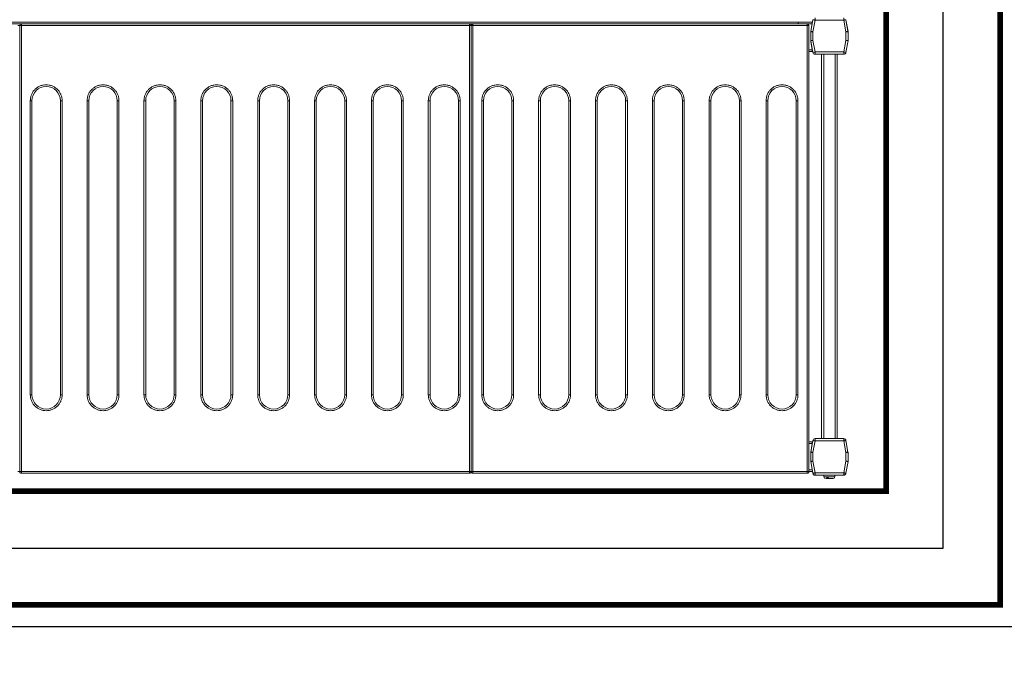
# Model space of a CAD drawing. Header units: centimetres. Extents: x 4120 to 19220, y -7417 to 180.
# Tile 98 of 223: x 11682 to 11769, y -4673 to -4615. Entities that reach past the tile are written whole.
import ezdxf

# ---------------------------------------------------------------- set-up
doc = ezdxf.new("R2010")
doc.units = ezdxf.units.CM
doc.layers.add('A_Wyposażenie', color=8, linetype='Continuous')
doc.layers.add('A_Ściany', color=2, linetype='Continuous')
doc.linetypes.add('BATTING', pattern='A,0.0001,-0.1,[134,ltypeshp.shx,S=0.1,R=0,X=-0.1,Y=0],-0.2,[134,ltypeshp.shx,S=0.1,R=180,X=0.1,Y=0],-0.1', length=0.4001)

# ---------------------------------------------------------------- blocks, each defined once
blk = doc.blocks.new('wyposażenie blok')
at = {"layer": 'A_Wyposażenie', "color": 8, "lineweight": 15}
for p, q in [((286.05, -665.349), (432.95, -665.349)), ((286.05, -665.498), (432.95, -665.498)), ((364.5, -665.659), (364.35, -665.659)), ((364.5, -665.659), (364.5, -704.858)), ((364.65, -665.659), (364.5, -665.659)), ((404.05, -665.508), (364.65, -665.508)), ((364.65, -665.552), (364.65, -665.508)), ((364.65, -665.659), (364.65, -665.552)), ((404.05, -665.659), (364.65, -665.659)), ((364.65, -665.659), (364.65, -704.858)), ((404.05, -665.508), (404.05, -665.552)), ((404.05, -665.552), (404.05, -665.659)), ((404.2, -665.659), (404.05, -665.659)), ((404.05, -704.858), (404.05, -665.659)), ((404.35, -665.659), (404.2, -665.659)), ((404.2, -704.858), (404.2, -665.659)), ((433.75, -665.508), (404.35, -665.508)), ((404.35, -665.552), (404.35, -665.508)), ((404.35, -665.659), (404.35, -665.552)), ((433.75, -665.659), (404.35, -665.659)), ((404.35, -665.659), (404.35, -704.858)), ((432.95, -665.349), (434.196, -665.349)), ((432.95, -665.498), (432.95, -665.349)), ((432.95, -665.498), (434.169, -665.498)), ((432.95, -665.508), (432.95, -665.498)), ((433.75, -665.508), (433.75, -665.552)), ((433.75, -665.552), (433.75, -665.659)), ((433.9, -665.659), (433.75, -665.659)), ((433.75, -704.858), (433.75, -665.659)), ((433.9, -704.858), (433.9, -665.659)), ((434.233, -665.139), (434.053, -666.156)), ((434.43, -665.173), (434.25, -666.191)), ((434.43, -664.974), (434.43, -665.173)), ((436.954, -665.173), (434.43, -665.173)), ((436.954, -665.173), (436.954, -664.974)), ((437.133, -666.191), (436.954, -665.173)), ((437.151, -665.139), (437.333, -666.174)), ((437.33, -666.156), (437.151, -665.139)), ((434.05, -666.174), (434.053, -666.156)), ((434.05, -666.191), (434.05, -666.174)), ((434.25, -666.191), (434.05, -666.191)), ((434.05, -666.191), (434.05, -666.973)), ((434.25, -666.191), (434.25, -666.956)), ((437.333, -666.191), (437.133, -666.191)), ((437.133, -666.956), (437.133, -666.191)), ((437.333, -666.174), (437.333, -666.973)), ((437.333, -666.973), (437.333, -666.191)), ((434.05, -666.973), (434.233, -668.008)), ((434.05, -667.048), (434.05, -666.973)), ((434.182, -667.798), (434.05, -667.048)), ((434.25, -666.956), (434.43, -667.973)), ((436.954, -667.973), (437.133, -666.956)), ((437.333, -666.973), (437.151, -668.008)), ((437.151, -668.008), (437.333, -666.973)), ((433.9, -667.798), (434.182, -667.798)), ((433.9, -667.948), (434.209, -667.948)), ((434.43, -667.973), (434.43, -668.174)), ((434.43, -667.973), (436.954, -667.973)), ((434.43, -668.174), (436.954, -668.174)), ((434.992, -701.965), (434.992, -668.174)), ((435.192, -701.965), (435.192, -668.174)), ((436.192, -701.965), (436.192, -668.174)), ((436.392, -701.965), (436.392, -668.174)), ((436.954, -668.174), (436.954, -667.973)), ((365.43, -672.258), (365.58, -672.258)), ((365.43, -698.109), (365.43, -672.258)), ((365.58, -698.109), (365.58, -672.258)), ((368.23, -672.258), (368.08, -672.258)), ((368.08, -672.258), (368.08, -698.109)), ((368.23, -672.258), (368.23, -698.109)), ((370.43, -672.258), (370.58, -672.258)), ((370.43, -698.109), (370.43, -672.258)), ((370.58, -698.109), (370.58, -672.258)), ((373.23, -672.258), (373.08, -672.258)), ((373.08, -672.258), (373.08, -698.109)), ((373.23, -672.258), (373.23, -698.109)), ((375.43, -672.258), (375.58, -672.258)), ((375.43, -698.109), (375.43, -672.258)), ((375.58, -698.109), (375.58, -672.258)), ((378.23, -672.258), (378.08, -672.258)), ((378.08, -672.258), (378.08, -698.109)), ((378.23, -672.258), (378.23, -698.109)), ((380.43, -672.258), (380.58, -672.258)), ((380.43, -698.109), (380.43, -672.258)), ((380.58, -698.109), (380.58, -672.258)), ((383.23, -672.258), (383.08, -672.258)), ((383.08, -672.258), (383.08, -698.109)), ((383.23, -672.258), (383.23, -698.109)), ((385.43, -672.258), (385.58, -672.258)), ((385.43, -698.109), (385.43, -672.258)), ((385.58, -698.109), (385.58, -672.258)), ((388.23, -672.258), (388.08, -672.258)), ((388.08, -672.258), (388.08, -698.109)), ((388.23, -672.258), (388.23, -698.109)), ((390.43, -672.258), (390.58, -672.258)), ((390.43, -698.109), (390.43, -672.258)), ((390.58, -698.109), (390.58, -672.258)), ((393.23, -672.258), (393.08, -672.258)), ((393.08, -672.258), (393.08, -698.109)), ((393.23, -672.258), (393.23, -698.109)), ((395.43, -672.258), (395.58, -672.258)), ((395.43, -698.109), (395.43, -672.258)), ((395.58, -698.109), (395.58, -672.258)), ((398.23, -672.258), (398.08, -672.258)), ((398.08, -672.258), (398.08, -698.109)), ((398.23, -672.258), (398.23, -698.109)), ((400.43, -672.258), (400.58, -672.258)), ((400.43, -698.109), (400.43, -672.258)), ((400.58, -698.109), (400.58, -672.258)), ((403.23, -672.258), (403.08, -672.258)), ((403.08, -672.258), (403.08, -698.109)), ((403.23, -672.258), (403.23, -698.109)), ((405.13, -672.258), (405.28, -672.258)), ((405.13, -698.109), (405.13, -672.258)), ((405.28, -698.109), (405.28, -672.258)), ((407.93, -672.258), (407.78, -672.258)), ((407.78, -672.258), (407.78, -698.109)), ((407.93, -672.258), (407.93, -698.109)), ((410.13, -672.258), (410.28, -672.258)), ((410.13, -698.109), (410.13, -672.258)), ((410.28, -698.109), (410.28, -672.258)), ((412.93, -672.258), (412.78, -672.258)), ((412.78, -672.258), (412.78, -698.109)), ((412.93, -672.258), (412.93, -698.109)), ((415.13, -672.258), (415.28, -672.258)), ((415.13, -698.109), (415.13, -672.258)), ((415.28, -698.109), (415.28, -672.258)), ((417.93, -672.258), (417.78, -672.258)), ((417.78, -672.258), (417.78, -698.109)), ((417.93, -672.258), (417.93, -698.109)), ((420.13, -672.258), (420.28, -672.258)), ((420.13, -698.109), (420.13, -672.258)), ((420.28, -698.109), (420.28, -672.258)), ((422.93, -672.258), (422.78, -672.258)), ((422.78, -672.258), (422.78, -698.109)), ((422.93, -672.258), (422.93, -698.109)), ((425.13, -672.258), (425.28, -672.258)), ((425.13, -698.109), (425.13, -672.258)), ((425.28, -698.109), (425.28, -672.258)), ((427.93, -672.258), (427.78, -672.258)), ((427.78, -672.258), (427.78, -698.109)), ((427.93, -672.258), (427.93, -698.109)), ((430.13, -672.258), (430.28, -672.258)), ((430.13, -698.109), (430.13, -672.258)), ((430.28, -698.109), (430.28, -672.258)), ((432.93, -672.258), (432.78, -672.258)), ((432.78, -672.258), (432.78, -698.109)), ((432.93, -672.258), (432.93, -698.109)), ((365.58, -698.109), (365.43, -698.109)), ((368.23, -698.109), (368.08, -698.109)), ((370.58, -698.109), (370.43, -698.109)), ((373.23, -698.109), (373.08, -698.109)), ((375.58, -698.109), (375.43, -698.109)), ((378.23, -698.109), (378.08, -698.109)), ((380.58, -698.109), (380.43, -698.109)), ((383.23, -698.109), (383.08, -698.109)), ((385.58, -698.109), (385.43, -698.109)), ((388.23, -698.109), (388.08, -698.109)), ((390.58, -698.109), (390.43, -698.109)), ((393.23, -698.109), (393.08, -698.109)), ((395.58, -698.109), (395.43, -698.109)), ((398.23, -698.109), (398.08, -698.109)), ((400.58, -698.109), (400.43, -698.109)), ((403.23, -698.109), (403.08, -698.109)), ((405.28, -698.109), (405.13, -698.109)), ((407.93, -698.109), (407.78, -698.109)), ((410.28, -698.109), (410.13, -698.109)), ((412.93, -698.109), (412.78, -698.109)), ((415.28, -698.109), (415.13, -698.109)), ((417.93, -698.109), (417.78, -698.109)), ((420.28, -698.109), (420.13, -698.109)), ((422.93, -698.109), (422.78, -698.109)), ((425.28, -698.109), (425.13, -698.109)), ((427.93, -698.109), (427.78, -698.109)), ((430.28, -698.109), (430.13, -698.109)), ((432.93, -698.109), (432.78, -698.109)), ((436.954, -701.965), (434.43, -701.965)), ((434.43, -701.965), (434.43, -702.165)), ((436.954, -702.165), (436.954, -701.965)), ((433.9, -702.248), (434.209, -702.248)), ((433.9, -702.398), (434.182, -702.398)), ((434.05, -703.148), (434.182, -702.398)), ((434.233, -702.13), (434.053, -703.148)), ((434.43, -702.165), (434.25, -703.182)), ((436.954, -702.165), (434.43, -702.165)), ((437.133, -703.182), (436.954, -702.165)), ((437.33, -703.148), (437.151, -702.13)), ((434.05, -703.173), (434.05, -703.148)), ((434.051, -703.172), (434.05, -703.173)), ((434.05, -703.173), (434.05, -703.182)), ((434.05, -703.182), (434.05, -703.965)), ((434.25, -703.182), (434.05, -703.182)), ((434.25, -703.182), (434.25, -703.947)), ((437.133, -703.947), (437.133, -703.182)), ((437.333, -703.182), (437.133, -703.182)), ((437.333, -703.173), (437.333, -703.172)), ((437.333, -703.973), (437.333, -703.173)), ((437.333, -703.965), (437.333, -703.182)), ((433.9, -704.698), (434.178, -704.698)), ((434.05, -703.965), (434.05, -703.973)), ((434.05, -703.965), (434.233, -704.999)), ((434.05, -703.973), (434.233, -705.008)), ((434.25, -703.947), (434.43, -704.965)), ((436.954, -704.965), (437.133, -703.947)), ((437.151, -704.999), (437.333, -703.965)), ((437.151, -705.008), (437.333, -703.973)), ((364.35, -704.858), (364.5, -704.858)), ((364.5, -704.858), (364.65, -704.858)), ((364.65, -704.858), (364.65, -705.006)), ((364.65, -704.858), (404.05, -704.858)), ((364.65, -705.006), (364.65, -705.008)), ((364.65, -705.008), (404.05, -705.008)), ((404.05, -705.006), (404.05, -704.858)), ((404.05, -704.858), (404.2, -704.858)), ((404.05, -705.008), (404.05, -705.006)), ((404.2, -704.858), (404.35, -704.858)), ((404.35, -704.858), (404.35, -705.006)), ((404.35, -704.858), (433.75, -704.858)), ((404.35, -705.006), (404.35, -705.008)), ((404.35, -705.008), (433.75, -705.008)), ((433.75, -705.006), (433.75, -704.858)), ((433.75, -704.858), (433.9, -704.858)), ((433.75, -705.008), (433.75, -705.006)), ((433.9, -704.848), (434.205, -704.848)), ((434.43, -704.965), (434.43, -705.165)), ((434.43, -704.965), (436.954, -704.965)), ((434.43, -705.165), (436.954, -705.165)), ((434.43, -705.173), (436.954, -705.173)), ((435.217, -705.173), (435.217, -705.323)), ((435.217, -705.323), (436.167, -705.323)), ((435.458, -705.353), (435.569, -705.353)), ((435.608, -705.473), (435.514, -705.473)), ((436.167, -705.323), (436.167, -705.173)), ((436.954, -705.165), (436.954, -704.965))]:
    blk.add_line(p, q, dxfattribs=at)
at = {"layer": 'A_Wyposażenie', "color": 8, "const_width": 0.5}
blk.add_lwpolyline([(395.7, -526.58), (395.7, -516.58), (450.7, -516.58), (450.7, -716.58), (270.7, -716.58), (270.7, -516.58), (325.7, -516.58), (325.7, -526.58), (280.7, -526.58), (280.7, -706.58), (440.7, -706.58), (440.7, -526.58)], close=True, dxfattribs=at)
at = {"layer": 'A_Wyposażenie', "color": 8, "linetype": 'BATTING', "ltscale": 12}
blk.add_lwpolyline([(325.7, -521.58), (275.7, -521.58), (275.7, -711.58), (445.7, -711.58), (445.7, -521.58), (395.7, -521.58)], dxfattribs=at)
at = {"layer": 'A_Wyposażenie', "color": 8, "lineweight": 15, "flags": 128}
for points in [[(434.43, -665.173), (434.391, -665.167), (434.354, -665.16), (434.32, -665.154), (434.29, -665.149), (434.266, -665.145), (434.248, -665.141), (434.236, -665.139), (434.233, -665.139)], [(437.151, -665.139), (437.147, -665.139), (437.136, -665.141), (437.118, -665.145), (437.093, -665.149), (437.063, -665.154), (437.029, -665.16), (436.992, -665.167), (436.954, -665.173)], [(434.053, -666.156), (434.057, -666.157), (434.068, -666.159), (434.086, -666.162), (434.111, -666.166), (434.141, -666.172), (434.175, -666.178), (434.212, -666.184), (434.25, -666.191)], [(437.133, -666.191), (437.172, -666.184), (437.209, -666.178), (437.243, -666.172), (437.273, -666.166), (437.297, -666.162), (437.315, -666.159), (437.327, -666.157), (437.33, -666.156)], [(434.25, -666.956), (434.211, -666.959), (434.174, -666.963), (434.139, -666.966), (434.109, -666.968), (434.084, -666.971), (434.065, -666.972), (434.054, -666.973), (434.05, -666.973)], [(437.333, -666.973), (437.33, -666.973), (437.321, -666.972), (437.307, -666.971), (437.287, -666.969), (437.262, -666.967), (437.233, -666.965), (437.202, -666.962), (437.168, -666.959), (437.133, -666.956)], [(434.209, -667.948), (434.208, -667.946), (434.207, -667.937), (434.204, -667.923), (434.201, -667.905), (434.197, -667.882), (434.193, -667.856), (434.188, -667.828), (434.182, -667.798)], [(434.233, -668.008), (434.236, -668.008), (434.248, -668.006), (434.266, -668.002), (434.29, -667.998), (434.32, -667.993), (434.354, -667.987), (434.391, -667.98), (434.43, -667.973)], [(436.954, -667.973), (436.992, -667.98), (437.029, -667.987), (437.063, -667.993), (437.093, -667.998), (437.118, -668.002), (437.136, -668.006), (437.147, -668.008), (437.151, -668.008)], [(434.182, -702.398), (434.188, -702.369), (434.193, -702.341), (434.197, -702.315), (434.201, -702.292), (434.204, -702.274), (434.207, -702.26), (434.208, -702.251), (434.209, -702.248)], [(434.43, -702.165), (434.391, -702.158), (434.354, -702.151), (434.32, -702.145), (434.29, -702.14), (434.266, -702.136), (434.248, -702.133), (434.236, -702.131), (434.233, -702.13)], [(437.151, -702.13), (437.147, -702.131), (437.136, -702.133), (437.118, -702.136), (437.093, -702.14), (437.063, -702.145), (437.029, -702.151), (436.992, -702.158), (436.954, -702.165)], [(434.053, -703.148), (434.057, -703.148), (434.068, -703.15), (434.086, -703.153), (434.111, -703.158), (434.141, -703.163), (434.175, -703.169), (434.212, -703.175), (434.25, -703.182)], [(437.133, -703.182), (437.172, -703.175), (437.209, -703.169), (437.243, -703.163), (437.273, -703.158), (437.297, -703.153), (437.315, -703.15), (437.327, -703.148), (437.33, -703.148)], [(434.25, -703.947), (434.211, -703.951), (434.174, -703.954), (434.139, -703.957), (434.109, -703.96), (434.084, -703.962), (434.065, -703.963), (434.054, -703.964), (434.05, -703.965)], [(437.333, -703.965), (437.33, -703.964), (437.321, -703.964), (437.307, -703.962), (437.287, -703.961), (437.262, -703.959), (437.233, -703.956), (437.202, -703.953), (437.168, -703.95), (437.133, -703.947)], [(434.233, -704.999), (434.236, -704.999), (434.248, -704.997), (434.266, -704.994), (434.29, -704.989), (434.32, -704.984), (434.354, -704.978), (434.391, -704.972), (434.43, -704.965)], [(436.954, -704.965), (436.992, -704.972), (437.029, -704.978), (437.063, -704.984), (437.093, -704.989), (437.118, -704.994), (437.136, -704.997), (437.147, -704.999), (437.151, -704.999)]]:
    blk.add_lwpolyline(points, dxfattribs=at)
at = {"layer": 'A_Wyposażenie', "color": 8, "lineweight": 15}
for centre, radius, start, end in [((364.65, -665.659), 0.15, 90, 180), ((404.05, -665.659), 0.15, 0, 90), ((404.35, -665.659), 0.15, 90, 180), ((433.75, -665.659), 0.15, 0, 90), ((434.25, -666.191), 0.2, 170, 180), ((437.133, -666.191), 0.2, 0, 10), ((434.43, -667.973), 0.2, 190, 270), ((436.954, -667.973), 0.2, 270, 350), ((436.954, -667.973), 0.2, 270, 350), ((366.83, -672.258), 1.25, 0, 180), ((371.83, -672.258), 1.25, 0, 180), ((376.83, -672.258), 1.25, 0, 180), ((381.83, -672.258), 1.25, 0, 180), ((386.83, -672.258), 1.25, 0, 180), ((391.83, -672.258), 1.25, 0, 180), ((396.83, -672.258), 1.25, 0, 180), ((401.83, -672.258), 1.25, 0, 180), ((406.53, -672.258), 1.25, 0, 180), ((411.53, -672.258), 1.25, 0, 180), ((416.53, -672.258), 1.25, 0, 180), ((421.53, -672.258), 1.25, 0, 180), ((426.53, -672.258), 1.25, 0, 180), ((431.53, -672.258), 1.25, 0, 180), ((366.83, -698.109), 1.25, 180, 0), ((371.83, -698.109), 1.25, 180, 0), ((376.83, -698.109), 1.25, 180, 0), ((381.83, -698.109), 1.25, 180, 0), ((386.83, -698.109), 1.25, 180, 0), ((391.83, -698.109), 1.25, 180, 0), ((396.83, -698.109), 1.25, 180, 0), ((401.83, -698.109), 1.25, 180, 0), ((406.53, -698.109), 1.25, 180, 0), ((411.53, -698.109), 1.25, 180, 0), ((416.53, -698.109), 1.25, 180, 0), ((421.53, -698.109), 1.25, 180, 0), ((426.53, -698.109), 1.25, 180, 0), ((431.53, -698.109), 1.25, 180, 0), ((434.43, -702.165), 0.2, 90, 170), ((436.954, -702.165), 0.2, 10, 90), ((434.25, -703.182), 0.2, 170, 180), ((437.133, -703.182), 0.2, 0, 10), ((434.43, -704.965), 0.2, 190, 270), ((434.43, -704.973), 0.2, 190, 270), ((435.367, -705.323), 0.15, 180, 270), ((436.017, -705.323), 0.15, 270, 0), ((436.954, -704.965), 0.2, 270, 350), ((436.954, -704.973), 0.2, 270, 350)]:
    blk.add_arc(centre, radius, start, end, dxfattribs=at)
for points, knots in [([(365.43, -672.258), (365.435, -672.173), (365.444, -671.997), (365.522, -671.736), (365.651, -671.485), (365.833, -671.262), (366.057, -671.08), (366.308, -670.95), (366.569, -670.875), (366.83, -670.851), (367.092, -670.875), (367.352, -670.95), (367.603, -671.08), (367.827, -671.262), (368.009, -671.485), (368.138, -671.736), (368.216, -671.997), (368.226, -672.173), (368.23, -672.258)], [0, 0, 0, 0, 0.058258, 0.120006, 0.18432, 0.25, 0.31568, 0.379994, 0.441742, 0.5, 0.558258, 0.620006, 0.684321, 0.75, 0.81568, 0.879994, 0.941742, 1, 1, 1, 1]), ([(370.43, -672.258), (370.435, -672.173), (370.444, -671.997), (370.522, -671.736), (370.651, -671.485), (370.833, -671.262), (371.057, -671.08), (371.308, -670.95), (371.569, -670.875), (371.83, -670.851), (372.092, -670.875), (372.352, -670.95), (372.603, -671.08), (372.827, -671.262), (373.009, -671.485), (373.138, -671.736), (373.216, -671.997), (373.226, -672.173), (373.23, -672.258)], [0, 0, 0, 0, 0.058258, 0.120006, 0.18432, 0.250001, 0.315679, 0.379994, 0.441742, 0.500001, 0.558258, 0.620006, 0.684321, 0.749999, 0.81568, 0.879994, 0.941742, 1, 1, 1, 1]), ([(375.43, -672.258), (375.435, -672.173), (375.444, -671.997), (375.522, -671.736), (375.651, -671.485), (375.833, -671.262), (376.057, -671.08), (376.308, -670.95), (376.569, -670.875), (376.83, -670.851), (377.092, -670.875), (377.352, -670.95), (377.603, -671.08), (377.827, -671.262), (378.009, -671.485), (378.138, -671.736), (378.216, -671.997), (378.226, -672.173), (378.23, -672.258)], [0, 0, 0, 0, 0.058258, 0.120006, 0.18432, 0.25, 0.315679, 0.379994, 0.441742, 0.5, 0.558258, 0.620006, 0.68432, 0.75, 0.81568, 0.879994, 0.941742, 1, 1, 1, 1]), ([(380.43, -672.258), (380.435, -672.173), (380.444, -671.997), (380.522, -671.736), (380.651, -671.485), (380.833, -671.262), (381.057, -671.08), (381.308, -670.95), (381.569, -670.875), (381.83, -670.851), (382.092, -670.875), (382.352, -670.95), (382.603, -671.08), (382.827, -671.262), (383.009, -671.485), (383.138, -671.736), (383.216, -671.997), (383.226, -672.173), (383.23, -672.258)], [0, 0, 0, 0, 0.058258, 0.120006, 0.184321, 0.25, 0.31568, 0.379995, 0.441741, 0.5, 0.558258, 0.620006, 0.68432, 0.75, 0.815679, 0.879994, 0.941742, 1, 1, 1, 1]), ([(385.43, -672.258), (385.435, -672.173), (385.444, -671.997), (385.522, -671.736), (385.651, -671.485), (385.833, -671.262), (386.057, -671.08), (386.308, -670.95), (386.569, -670.875), (386.83, -670.851), (387.092, -670.875), (387.352, -670.95), (387.603, -671.08), (387.827, -671.262), (388.009, -671.485), (388.138, -671.736), (388.216, -671.997), (388.226, -672.173), (388.23, -672.258)], [0, 0, 0, 0, 0.058258, 0.120006, 0.184321, 0.25, 0.31568, 0.379994, 0.441742, 0.5, 0.558259, 0.620005, 0.68432, 0.75, 0.815679, 0.879994, 0.941742, 1, 1, 1, 1]), ([(390.43, -672.258), (390.435, -672.173), (390.444, -671.997), (390.522, -671.736), (390.651, -671.485), (390.833, -671.262), (391.057, -671.08), (391.308, -670.95), (391.569, -670.875), (391.83, -670.851), (392.092, -670.875), (392.352, -670.95), (392.603, -671.08), (392.827, -671.262), (393.009, -671.485), (393.138, -671.736), (393.216, -671.997), (393.226, -672.173), (393.23, -672.258)], [0, 0, 0, 0, 0.058258, 0.120006, 0.18432, 0.25, 0.31568, 0.379994, 0.441742, 0.5, 0.558258, 0.620006, 0.684321, 0.75, 0.81568, 0.879994, 0.941742, 1, 1, 1, 1]), ([(395.43, -672.258), (395.435, -672.173), (395.444, -671.997), (395.522, -671.736), (395.651, -671.485), (395.833, -671.262), (396.057, -671.08), (396.308, -670.95), (396.569, -670.875), (396.83, -670.851), (397.092, -670.875), (397.352, -670.95), (397.603, -671.08), (397.827, -671.262), (398.009, -671.485), (398.138, -671.736), (398.216, -671.997), (398.226, -672.173), (398.23, -672.258)], [0, 0, 0, 0, 0.058258, 0.120006, 0.184321, 0.25, 0.315679, 0.379995, 0.441742, 0.5, 0.558259, 0.620005, 0.684319, 0.75, 0.815679, 0.879994, 0.941742, 1, 1, 1, 1]), ([(400.43, -672.258), (400.435, -672.173), (400.444, -671.997), (400.522, -671.736), (400.651, -671.485), (400.833, -671.262), (401.057, -671.08), (401.308, -670.95), (401.569, -670.875), (401.83, -670.851), (402.092, -670.875), (402.352, -670.95), (402.603, -671.08), (402.827, -671.262), (403.009, -671.485), (403.138, -671.736), (403.216, -671.997), (403.226, -672.173), (403.23, -672.258)], [0, 0, 0, 0, 0.058258, 0.120006, 0.184321, 0.25, 0.315681, 0.379995, 0.441741, 0.5, 0.558258, 0.620005, 0.684321, 0.75, 0.815679, 0.879994, 0.941742, 1, 1, 1, 1]), ([(405.13, -672.258), (405.135, -672.173), (405.144, -671.997), (405.222, -671.736), (405.351, -671.485), (405.533, -671.262), (405.757, -671.08), (406.008, -670.95), (406.269, -670.875), (406.53, -670.851), (406.792, -670.875), (407.052, -670.95), (407.303, -671.08), (407.527, -671.262), (407.709, -671.485), (407.838, -671.736), (407.916, -671.997), (407.926, -672.173), (407.93, -672.258)], [0, 0, 0, 0, 0.058258, 0.120006, 0.184321, 0.25, 0.315679, 0.379993, 0.441742, 0.5, 0.558259, 0.620005, 0.684319, 0.75, 0.81568, 0.879994, 0.941742, 1, 1, 1, 1]), ([(410.13, -672.258), (410.135, -672.173), (410.144, -671.997), (410.222, -671.736), (410.351, -671.485), (410.533, -671.262), (410.757, -671.08), (411.008, -670.95), (411.269, -670.875), (411.53, -670.851), (411.792, -670.875), (412.052, -670.95), (412.303, -671.08), (412.527, -671.262), (412.709, -671.485), (412.838, -671.736), (412.916, -671.997), (412.926, -672.173), (412.93, -672.258)], [0, 0, 0, 0, 0.058258, 0.120006, 0.184321, 0.25, 0.315681, 0.379995, 0.441741, 0.5, 0.558258, 0.620005, 0.684321, 0.75, 0.815679, 0.879994, 0.941742, 1, 1, 1, 1]), ([(415.13, -672.258), (415.135, -672.173), (415.144, -671.997), (415.222, -671.736), (415.351, -671.485), (415.533, -671.262), (415.757, -671.08), (416.008, -670.95), (416.269, -670.875), (416.53, -670.851), (416.792, -670.875), (417.052, -670.95), (417.303, -671.08), (417.527, -671.262), (417.709, -671.485), (417.838, -671.736), (417.916, -671.997), (417.926, -672.173), (417.93, -672.258)], [0, 0, 0, 0, 0.058258, 0.120006, 0.18432, 0.250001, 0.315679, 0.379993, 0.441743, 0.500001, 0.558257, 0.620006, 0.68432, 0.750001, 0.81568, 0.879994, 0.941742, 1, 1, 1, 1]), ([(420.13, -672.258), (420.135, -672.173), (420.144, -671.997), (420.222, -671.736), (420.351, -671.485), (420.533, -671.262), (420.757, -671.08), (421.008, -670.95), (421.269, -670.875), (421.53, -670.851), (421.792, -670.875), (422.052, -670.95), (422.303, -671.08), (422.527, -671.262), (422.709, -671.485), (422.838, -671.736), (422.916, -671.997), (422.926, -672.173), (422.93, -672.258)], [0, 0, 0, 0, 0.058258, 0.120006, 0.184321, 0.25, 0.315679, 0.379995, 0.441742, 0.5, 0.558259, 0.620005, 0.684322, 0.75, 0.81568, 0.879994, 0.941742, 1, 1, 1, 1]), ([(425.13, -672.258), (425.135, -672.173), (425.144, -671.997), (425.222, -671.736), (425.351, -671.485), (425.533, -671.262), (425.757, -671.08), (426.008, -670.95), (426.269, -670.875), (426.53, -670.851), (426.792, -670.875), (427.052, -670.95), (427.303, -671.08), (427.527, -671.262), (427.709, -671.485), (427.838, -671.736), (427.916, -671.997), (427.926, -672.173), (427.93, -672.258)], [0, 0, 0, 0, 0.058258, 0.120006, 0.18432, 0.249999, 0.31568, 0.379994, 0.441741, 0.499999, 0.558258, 0.620007, 0.684321, 0.749999, 0.815681, 0.879994, 0.941742, 1, 1, 1, 1]), ([(430.13, -672.258), (430.135, -672.173), (430.144, -671.997), (430.222, -671.736), (430.351, -671.485), (430.533, -671.262), (430.757, -671.08), (431.008, -670.95), (431.269, -670.875), (431.53, -670.851), (431.792, -670.875), (432.052, -670.95), (432.303, -671.08), (432.527, -671.262), (432.709, -671.485), (432.838, -671.736), (432.916, -671.997), (432.926, -672.173), (432.93, -672.258)], [0, 0, 0, 0, 0.058258, 0.120006, 0.184321, 0.25, 0.315679, 0.379993, 0.441742, 0.5, 0.558259, 0.620005, 0.684319, 0.75, 0.81568, 0.879994, 0.941742, 1, 1, 1, 1]), ([(368.23, -698.109), (368.226, -698.194), (368.216, -698.37), (368.138, -698.631), (368.009, -698.882), (367.827, -699.106), (367.603, -699.287), (367.352, -699.417), (367.092, -699.492), (366.83, -699.516), (366.569, -699.492), (366.308, -699.417), (366.057, -699.287), (365.833, -699.106), (365.651, -698.882), (365.522, -698.631), (365.444, -698.37), (365.435, -698.194), (365.43, -698.109)], [0, 0, 0, 0, 0.058258, 0.120006, 0.18432, 0.25, 0.315679, 0.379994, 0.441742, 0.5, 0.558258, 0.620006, 0.68432, 0.75, 0.81568, 0.879994, 0.941742, 1, 1, 1, 1]), ([(373.23, -698.109), (373.226, -698.194), (373.216, -698.37), (373.138, -698.631), (373.009, -698.882), (372.827, -699.106), (372.603, -699.287), (372.352, -699.417), (372.092, -699.492), (371.83, -699.516), (371.569, -699.492), (371.308, -699.417), (371.057, -699.287), (370.833, -699.106), (370.651, -698.882), (370.522, -698.631), (370.444, -698.37), (370.435, -698.194), (370.43, -698.109)], [0, 0, 0, 0, 0.0582581, 0.1200056, 0.1843203, 0.2500004, 0.3156792, 0.3799943, 0.4417422, 0.4999993, 0.5582578, 0.6200057, 0.6843208, 0.7499996, 0.8156797, 0.8799944, 0.9417419, 1, 1, 1, 1]), ([(378.23, -698.109), (378.226, -698.194), (378.216, -698.37), (378.138, -698.631), (378.009, -698.882), (377.827, -699.106), (377.603, -699.287), (377.352, -699.417), (377.092, -699.492), (376.83, -699.516), (376.569, -699.492), (376.308, -699.417), (376.057, -699.287), (375.833, -699.106), (375.651, -698.882), (375.522, -698.631), (375.444, -698.37), (375.435, -698.194), (375.43, -698.109)], [0, 0, 0, 0, 0.058258, 0.120006, 0.18432, 0.25, 0.31568, 0.379994, 0.441742, 0.5, 0.558258, 0.620006, 0.684321, 0.75, 0.81568, 0.879994, 0.941742, 1, 1, 1, 1]), ([(383.23, -698.109), (383.226, -698.194), (383.216, -698.37), (383.138, -698.631), (383.009, -698.882), (382.827, -699.106), (382.603, -699.287), (382.352, -699.417), (382.092, -699.492), (381.83, -699.516), (381.569, -699.492), (381.308, -699.417), (381.057, -699.287), (380.833, -699.106), (380.651, -698.882), (380.522, -698.631), (380.444, -698.37), (380.435, -698.194), (380.43, -698.109)], [0, 0, 0, 0, 0.058258, 0.120005, 0.184321, 0.25, 0.31568, 0.379994, 0.441742, 0.5, 0.558259, 0.620005, 0.68432, 0.75, 0.815679, 0.879995, 0.941742, 1, 1, 1, 1]), ([(388.23, -698.109), (388.226, -698.194), (388.216, -698.37), (388.138, -698.631), (388.009, -698.882), (387.827, -699.106), (387.603, -699.287), (387.352, -699.417), (387.092, -699.492), (386.83, -699.516), (386.569, -699.492), (386.308, -699.417), (386.057, -699.287), (385.833, -699.106), (385.651, -698.882), (385.522, -698.631), (385.444, -698.37), (385.435, -698.194), (385.43, -698.109)], [0, 0, 0, 0, 0.058258, 0.120005, 0.184321, 0.25, 0.31568, 0.379995, 0.441741, 0.5, 0.558258, 0.620006, 0.68432, 0.75, 0.815679, 0.879995, 0.941742, 1, 1, 1, 1]), ([(393.23, -698.109), (393.226, -698.194), (393.216, -698.37), (393.138, -698.631), (393.009, -698.882), (392.827, -699.106), (392.603, -699.287), (392.352, -699.417), (392.092, -699.492), (391.83, -699.516), (391.569, -699.492), (391.308, -699.417), (391.057, -699.287), (390.833, -699.106), (390.651, -698.882), (390.522, -698.631), (390.444, -698.37), (390.435, -698.194), (390.43, -698.109)], [0, 0, 0, 0, 0.058258, 0.120006, 0.18432, 0.25, 0.315679, 0.379994, 0.441742, 0.5, 0.558258, 0.620006, 0.68432, 0.75, 0.81568, 0.879994, 0.941742, 1, 1, 1, 1]), ([(398.23, -698.109), (398.226, -698.194), (398.216, -698.37), (398.138, -698.631), (398.009, -698.882), (397.827, -699.106), (397.603, -699.287), (397.352, -699.417), (397.092, -699.492), (396.83, -699.516), (396.569, -699.492), (396.308, -699.417), (396.057, -699.287), (395.833, -699.106), (395.651, -698.882), (395.522, -698.631), (395.444, -698.37), (395.435, -698.194), (395.43, -698.109)], [0, 0, 0, 0, 0.058258, 0.120005, 0.184321, 0.25, 0.315681, 0.379995, 0.441741, 0.5, 0.558258, 0.620005, 0.684321, 0.75, 0.815679, 0.879994, 0.941742, 1, 1, 1, 1]), ([(403.23, -698.109), (403.226, -698.194), (403.216, -698.37), (403.138, -698.631), (403.009, -698.882), (402.827, -699.106), (402.603, -699.287), (402.352, -699.417), (402.092, -699.492), (401.83, -699.516), (401.569, -699.492), (401.308, -699.417), (401.057, -699.287), (400.833, -699.106), (400.651, -698.882), (400.522, -698.631), (400.444, -698.37), (400.435, -698.194), (400.43, -698.109)], [0, 0, 0, 0, 0.058258, 0.120006, 0.184321, 0.25, 0.315679, 0.379995, 0.441742, 0.5, 0.558259, 0.620005, 0.684319, 0.75, 0.815679, 0.879995, 0.941742, 1, 1, 1, 1]), ([(407.93, -698.109), (407.926, -698.194), (407.916, -698.37), (407.838, -698.631), (407.709, -698.882), (407.527, -699.106), (407.303, -699.287), (407.052, -699.417), (406.792, -699.492), (406.53, -699.516), (406.269, -699.492), (406.008, -699.417), (405.757, -699.287), (405.533, -699.106), (405.351, -698.882), (405.222, -698.631), (405.144, -698.37), (405.135, -698.194), (405.13, -698.109)], [0, 0, 0, 0, 0.058258, 0.120005, 0.184321, 0.25, 0.315681, 0.379995, 0.441741, 0.5, 0.558258, 0.620007, 0.684321, 0.75, 0.815679, 0.879994, 0.941742, 1, 1, 1, 1]), ([(412.93, -698.109), (412.926, -698.194), (412.916, -698.37), (412.838, -698.631), (412.709, -698.882), (412.527, -699.106), (412.303, -699.287), (412.052, -699.417), (411.792, -699.492), (411.53, -699.516), (411.269, -699.492), (411.008, -699.417), (410.757, -699.287), (410.533, -699.106), (410.351, -698.882), (410.222, -698.631), (410.144, -698.37), (410.135, -698.194), (410.13, -698.109)], [0, 0, 0, 0, 0.058258, 0.120006, 0.184321, 0.25, 0.315679, 0.379995, 0.441742, 0.5, 0.558259, 0.620005, 0.684319, 0.75, 0.815679, 0.879995, 0.941742, 1, 1, 1, 1]), ([(417.93, -698.109), (417.926, -698.194), (417.916, -698.37), (417.838, -698.631), (417.709, -698.882), (417.527, -699.106), (417.303, -699.287), (417.052, -699.417), (416.792, -699.492), (416.53, -699.516), (416.269, -699.492), (416.008, -699.417), (415.757, -699.287), (415.533, -699.106), (415.351, -698.882), (415.222, -698.631), (415.144, -698.37), (415.135, -698.194), (415.13, -698.109)], [0, 0, 0, 0, 0.058258, 0.120006, 0.18432, 0.249999, 0.31568, 0.379994, 0.441743, 0.499999, 0.558257, 0.620007, 0.68432, 0.749999, 0.81568, 0.879994, 0.941742, 1, 1, 1, 1]), ([(422.93, -698.109), (422.926, -698.194), (422.916, -698.37), (422.838, -698.631), (422.709, -698.882), (422.527, -699.106), (422.303, -699.287), (422.052, -699.417), (421.792, -699.492), (421.53, -699.516), (421.269, -699.492), (421.008, -699.417), (420.757, -699.287), (420.533, -699.106), (420.351, -698.882), (420.222, -698.631), (420.144, -698.37), (420.135, -698.194), (420.13, -698.109)], [0, 0, 0, 0, 0.058258, 0.120005, 0.184321, 0.25, 0.315679, 0.379995, 0.441741, 0.5, 0.558258, 0.620005, 0.684321, 0.75, 0.815679, 0.879994, 0.941742, 1, 1, 1, 1]), ([(427.93, -698.109), (427.926, -698.194), (427.916, -698.37), (427.838, -698.631), (427.709, -698.882), (427.527, -699.106), (427.303, -699.287), (427.052, -699.417), (426.792, -699.492), (426.53, -699.516), (426.269, -699.492), (426.008, -699.417), (425.757, -699.287), (425.533, -699.106), (425.351, -698.882), (425.222, -698.631), (425.144, -698.37), (425.135, -698.194), (425.13, -698.109)], [0, 0, 0, 0, 0.058258, 0.120006, 0.18432, 0.250001, 0.315679, 0.379993, 0.441742, 0.500001, 0.558259, 0.620006, 0.68432, 0.750001, 0.81568, 0.879994, 0.941742, 1, 1, 1, 1]), ([(432.93, -698.109), (432.926, -698.194), (432.916, -698.37), (432.838, -698.631), (432.709, -698.882), (432.527, -699.106), (432.303, -699.287), (432.052, -699.417), (431.792, -699.492), (431.53, -699.516), (431.269, -699.492), (431.008, -699.417), (430.757, -699.287), (430.533, -699.106), (430.351, -698.882), (430.222, -698.631), (430.144, -698.37), (430.135, -698.194), (430.13, -698.109)], [0, 0, 0, 0, 0.058258, 0.120005, 0.184321, 0.25, 0.315681, 0.379995, 0.441741, 0.5, 0.558258, 0.620007, 0.684321, 0.75, 0.815679, 0.879994, 0.941742, 1, 1, 1, 1]), ([(364.5, -704.856), (364.502, -704.875), (364.506, -704.913), (364.534, -704.953), (364.564, -704.978), (364.59, -704.993), (364.62, -705.003), (364.64, -705.005), (364.65, -705.006)], [0, 0, 0, 0, 0.2382669, 0.4854287, 0.6120441, 0.7399751, 0.869242, 1, 1, 1, 1]), ([(404.05, -705.006), (404.06, -705.005), (404.081, -705.003), (404.11, -704.993), (404.137, -704.978), (404.167, -704.953), (404.195, -704.913), (404.198, -704.875), (404.2, -704.856)], [0, 0, 0, 0, 0.130781, 0.260045, 0.387974, 0.514588, 0.761732, 1, 1, 1, 1]), ([(404.2, -704.856), (404.202, -704.875), (404.206, -704.913), (404.234, -704.953), (404.264, -704.978), (404.29, -704.993), (404.32, -705.003), (404.34, -705.005), (404.35, -705.006)], [0, 0, 0, 0, 0.238268, 0.485414, 0.612028, 0.740001, 0.869219, 1, 1, 1, 1]), ([(433.75, -705.006), (433.76, -705.005), (433.781, -705.003), (433.81, -704.993), (433.837, -704.978), (433.867, -704.953), (433.895, -704.913), (433.898, -704.875), (433.9, -704.856)], [0, 0, 0, 0, 0.130781, 0.259999, 0.387972, 0.514586, 0.761732, 1, 1, 1, 1]), ([(435.412, -705.473), (435.419, -705.473), (435.441, -705.473), (435.484, -705.473), (435.514, -705.473)], [0, 0, 0, 0, 0.31193, 1, 1, 1, 1]), ([(435.514, -705.473), (435.508, -705.472), (435.495, -705.468), (435.477, -705.442), (435.464, -705.403), (435.46, -705.37), (435.458, -705.353)], [0, 0, 0, 0, 0.250219, 0.500536, 0.748167, 1, 1, 1, 1]), ([(435.569, -705.353), (435.57, -705.37), (435.574, -705.402), (435.587, -705.44), (435.605, -705.468), (435.618, -705.472), (435.625, -705.473)], [0, 0, 0, 0, 0.243636, 0.487267, 0.731983, 1, 1, 1, 1]), ([(435.625, -705.473), (435.662, -705.473), (435.737, -705.473), (435.847, -705.473), (435.939, -705.473), (435.996, -705.473), (436.021, -705.473), (436.015, -705.473), (436.014, -705.473)], [0, 0, 0, 0, 0.188956, 0.389822, 0.590683, 0.779625, 0.968579, 1, 1, 1, 1])]:
    blk.add_open_spline(points, degree=3, knots=knots, dxfattribs=at)

msp = doc.modelspace()

# ---------------------------------------------------------------- linework, layer by layer
at = {"layer": 'A_Ściany', "color": 7}
msp.add_lwpolyline([(11769.575, -4668.73), (11438.575, -4668.73), (11438.575, -4681.23)], dxfattribs=at)

# ---------------------------------------------------------------- next in the draw order: block references
at = {"layer": 'A_Wyposażenie'}
msp.add_blockref('wyposażenie blok', (11317.575, -3950.23), dxfattribs=at)

doc.saveas('drawing.dxf')
